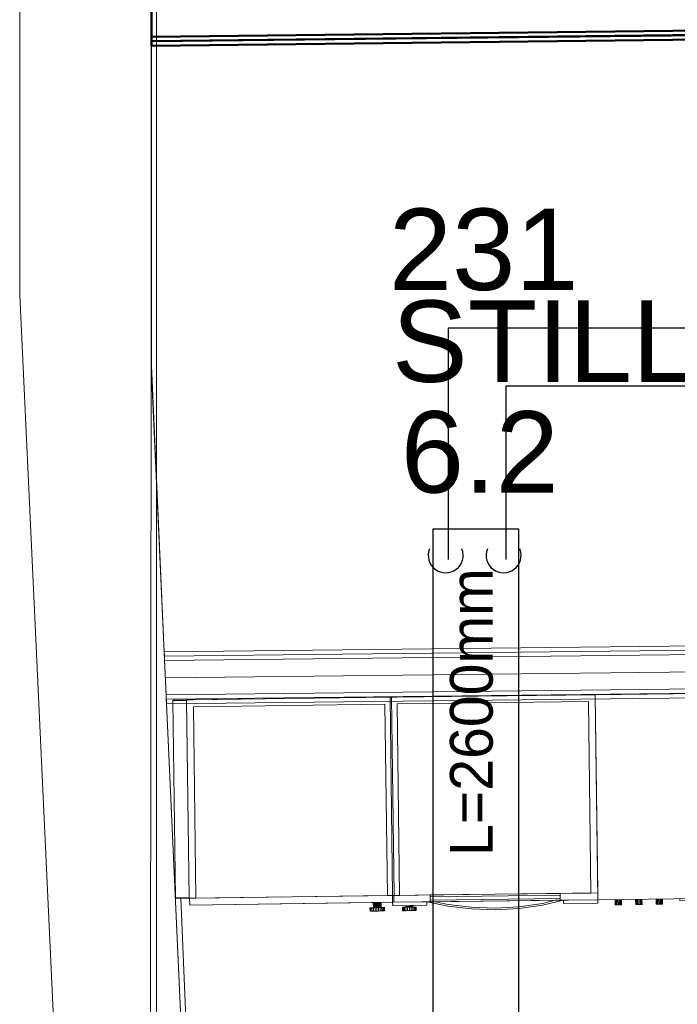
# Model space of a CAD drawing. Header units: millimetres. Extents: x 0 to 83478, y 0 to 53008.
# Tile 29 of 83: x 4640 to 6564, y 31203 to 34083. Entities that reach past the tile are written whole.
import ezdxf

# ---------------------------------------------------------------- set-up
doc = ezdxf.new("R2010")
doc.units = ezdxf.units.MM
doc.header["$LTSCALE"] = 50
doc.header["$MEASUREMENT"] = 0
doc.linetypes.add('V-KU', pattern=[2, 1, 1])
doc.layers.get('0').update_dxf_attribs({"linetype": 'CONTINUOUS'})
for name, color, linetype in [('20602A200D001$0$832 Rominfo', 7, 'CONTINUOUS'), ('V060-', 3, 'CONTINUOUS'), ('V101-', 1, 'CONTINUOUS'), ('V110', 1, 'CONTINUOUS'), ('V110-', 6, 'CONTINUOUS'), ('V111', 3, 'CONTINUOUS')]:
    doc.layers.add(name, color=color, linetype=linetype)
for name, color, linetype, lineweight in [('20602A200D001$0$A-AREA', 32, 'CONTINUOUS', 9), ('20602A200D001$0$A-GENM', 13, 'CONTINUOUS', 9), ('20602A200D001$0$A-WALL', 7, 'CONTINUOUS', 13), ('20602A200D001$0$I-FURN', 30, 'CONTINUOUS', 9)]:
    doc.layers.add(name, color=color, linetype=linetype, lineweight=lineweight)
doc.styles.add('20602A200D001$0$Arial', font='arial.ttf', dxfattribs={"height": 238.125})
doc.styles.add('FISO', font='fiso')

# ---------------------------------------------------------------- blocks, each defined once
blk = doc.blocks.new('20602A200D001$0$VT- 40033 - VT--289329-P02')
at = {"layer": '20602A200D001$0$A-WALL'}
for p, q in [((20203.9, 31004.4), (20203.9, 43589.7)), ((20203.9, 43589.7), (20203.9, 31004.4)), ((20203.9, 43589.7), (20203.9, 31004.4)), ((20603.9, 43589.7), (20603.9, 22426.1)), ((20203.9, 31004.4), (20603.9, 22426.1)), ((20203.9, 31004.4), (20603.9, 22426.1)), ((20603.9, 22426.1), (20203.9, 31004.4)), ((20603.9, 30474.3), (20603.9, 22426.1)), ((20603.9, 30474.3), (20603.9, 22426.1))]:
    blk.add_line(p, q, dxfattribs=at)
blk = doc.blocks.new('20602A200D001$0$VT- 40033 - VT- 40033-289333-P02')
blk.add_blockref('20602A200D001$0$VT- 40033 - VT--289329-P02', (0, 0))
blk = doc.blocks.new('20602A200D001$0$VT- 40260 - VT- 2-289345-P02')
at = {"layer": '20602A200D001$0$A-WALL'}
for p, q in [((20588.5, 30799), (20626.5, 29962.3)), ((20633.4, 29810.3), (20814.8, 25816.3))]:
    blk.add_line(p, q, dxfattribs=at)
blk = doc.blocks.new('20602A200D001$0$VT- 40260 - VT--289338-P02')
at = {"layer": '20602A200D001$0$A-WALL'}
for p, q in [((20578.4, 22426.1), (20588.5, 30799)), ((20588.5, 30799), (20578.4, 22426.1)), ((20588.5, 30799), (20578.4, 22426.1)), ((20588.5, 30799), (20626.5, 29962.3)), ((20588.5, 30799), (21142.1, 18610.2)), ((20588.5, 30799), (20626.5, 29962.3)), ((20633.4, 29810.3), (20814.8, 25816.3)), ((20633.4, 29810.3), (20814.8, 25816.3))]:
    blk.add_line(p, q, dxfattribs=at)
blk = doc.blocks.new('20602A200D001$0$VT- 40260 - VT- 40260-289342-P02')
for name in ['20602A200D001$0$VT- 40260 - VT--289338-P02', '20602A200D001$0$VT- 40260 - VT- 2-289345-P02']:
    blk.add_blockref(name, (0, 0))
blk = doc.blocks.new('20602A200D001$0$IV04_48dB - IV04_48dB 2-290816-P02')
at = {"layer": '20602A200D001$0$A-WALL'}
blk.add_line((20630, 29886.3), (24130.1, 29926), dxfattribs=at)
blk = doc.blocks.new('20602A200D001$0$IV04_48dB - IV04_48dB-290809-P02')
at = {"layer": '20602A200D001$0$A-WALL'}
for p, q in [((24116.3, 30001.9), (20626.5, 29962.3)), ((24129.4, 29989), (20627.1, 29949.3)), ((20627.1, 29949.3), (24116.4, 29988.9)), ((20627.1, 29949.3), (24116.4, 29988.9)), ((24116.4, 29988.9), (20627.1, 29949.3)), ((20627.1, 29949.3), (24116.4, 29988.9)), ((24116.4, 29988.9), (20627.1, 29949.3)), ((24116.4, 29988.9), (24116.3, 30001.9)), ((24129.6, 29976), (24129.4, 29989)), ((20627.1, 29949.3), (20626.5, 29962.3)), ((20626.5, 29962.3), (20627.1, 29949.3)), ((20626.5, 29962.3), (20627.1, 29949.3)), ((20627.7, 29936.3), (24129.6, 29976)), ((20627.7, 29936.3), (24129.6, 29976)), ((24129.6, 29976), (20627.7, 29936.3)), ((20627.7, 29936.3), (24129.6, 29976)), ((24129.6, 29976), (20627.7, 29936.3)), ((24129.6, 29976), (20627.7, 29936.3)), ((24130.7, 29876), (24129.6, 29976)), ((20627.7, 29936.3), (20627.1, 29949.3)), ((20627.1, 29949.3), (20627.7, 29936.3)), ((20627.1, 29949.3), (20627.7, 29936.3)), ((20632.2, 29836.3), (20627.7, 29936.3)), ((20627.7, 29936.3), (20632.2, 29836.3)), ((20627.7, 29936.3), (20632.2, 29836.3)), ((20632.2, 29836.3), (24130.7, 29876)), ((20632.2, 29836.3), (24130.7, 29876)), ((24130.7, 29876), (20632.2, 29836.3)), ((20632.2, 29836.3), (24130.7, 29876)), ((24130.7, 29876), (20632.2, 29836.3)), ((24130.7, 29876), (20632.2, 29836.3)), ((24130.9, 29863), (24130.7, 29876)), ((20632.8, 29823.3), (20632.2, 29836.3)), ((20632.2, 29836.3), (20632.8, 29823.3)), ((20632.2, 29836.3), (20632.8, 29823.3)), ((20632.8, 29823.3), (24130.9, 29863)), ((24117.9, 29862.9), (20632.8, 29823.3)), ((20632.8, 29823.3), (22487.3, 29844.4)), ((22487.3, 29844.4), (20632.8, 29823.3)), ((20632.8, 29823.3), (22487.3, 29844.4)), ((22487.3, 29844.4), (20632.8, 29823.3)), ((24118, 29849.9), (20633.4, 29810.3)), ((23178.9, 29852.2), (23687.3, 29858)), ((23687.3, 29858), (23178.9, 29852.2)), ((23178.9, 29852.2), (23687.3, 29858)), ((23687.3, 29858), (23178.9, 29852.2)), ((24118, 29849.9), (24117.9, 29862.9)), ((20633.4, 29810.3), (20632.8, 29823.3)), ((20632.8, 29823.3), (20633.4, 29810.3)), ((20632.8, 29823.3), (20633.4, 29810.3)), ((20651.7, 29810.6), (20633.4, 29810.3)), ((20651.7, 29810.6), (20633.4, 29810.3))]:
    blk.add_line(p, q, dxfattribs=at)
blk = doc.blocks.new('20602A200D001$0$IV04_48dB - IV04_48dB-290813-P02')
for name in ['20602A200D001$0$IV04_48dB - IV04_48dB-290809-P02', '20602A200D001$0$IV04_48dB - IV04_48dB 2-290816-P02']:
    blk.add_blockref(name, (0, 0))
blk = doc.blocks.new('20602A200D001$0$IV04_48dB 78320 - IV04_48dB 2-290834-P02')
at = {"layer": '20602A200D001$0$A-WALL'}
blk.add_line((24158.5, 31851.5), (24108.5, 31850.9), dxfattribs=at)
blk = doc.blocks.new('20602A200D001$0$IV04_48dB 78320 - IV04_48dB 78320-290831-P02')
at = {"layer": '20602A200D001$0$A-WALL', "lineweight": 50}
for p, q in [((24107.6, 31926.9), (20589.8, 31887)), ((20589.8, 31874), (24107.8, 31913.9)), ((24107.8, 31913.9), (20589.8, 31874)), ((24107.8, 31913.9), (24107.6, 31926.9)), ((24107.9, 31900.9), (24107.8, 31913.9)), ((24220.6, 31928.2), (24207.6, 31928)), ((24207.6, 31928), (24207.8, 31915)), ((24207.8, 31915), (24220.8, 31915.2)), ((24220.8, 31915.2), (24220.6, 31928.2)), ((20589.8, 31861), (24107.9, 31900.9)), ((24107.9, 31900.9), (20589.8, 31861)), ((20589.8, 31887), (20589.8, 31874)), ((24109, 31800.9), (24107.9, 31900.9)), ((20589.8, 31861), (20589.7, 31761)), ((20589.8, 31874), (20589.8, 31861)), ((20589.7, 31761), (24109, 31800.9)), ((24109, 31800.9), (20589.7, 31761)), ((24109.2, 31787.9), (24109, 31800.9)), ((20589.6, 31748), (24109.2, 31787.9)), ((24096.2, 31787.8), (20589.6, 31748)), ((20589.6, 31735), (24096.3, 31774.8)), ((24096.3, 31774.8), (24096.2, 31787.8)), ((20589.7, 31761), (20589.6, 31748)), ((20589.6, 31748), (20589.6, 31735))]:
    blk.add_line(p, q, dxfattribs=at)
blk.add_blockref('20602A200D001$0$IV04_48dB 78320 - IV04_48dB 2-290834-P02', (0, 0))
blk = doc.blocks.new('20602A200D001$0$Gard_ skap- - Gard_ skap--291254-P02')
at = {"layer": '20602A200D001$0$A-GENM'}
for p, q in [((20691.5, 29821.4), (20651.5, 29820.8)), ((20651.5, 29820.8), (20691.5, 29821.4)), ((20651.5, 29820.8), (20651.6, 29819.3)), ((20651.6, 29819.3), (20651.5, 29820.8)), ((20651.6, 29819.3), (20691.6, 29819.9)), ((20691.6, 29819.9), (20651.6, 29819.3)), ((20691.6, 29819.9), (20651.6, 29819.3)), ((20659.5, 29242.4), (20651.6, 29819.3)), ((20651.6, 29819.3), (20659.5, 29242.4)), ((20651.6, 29819.3), (20659.5, 29242.4)), ((20691.5, 29821.4), (21291.5, 29829.6)), ((21291.5, 29829.6), (20691.5, 29821.4)), ((21291.5, 29829.6), (20691.5, 29821.4)), ((20711.5, 29821.6), (20691.5, 29821.4)), ((20691.5, 29821.4), (20711.5, 29821.6)), ((20691.5, 29821.4), (20691.6, 29819.9)), ((20691.6, 29819.9), (20691.5, 29821.4)), ((20691.6, 29819.9), (20691.5, 29821.4)), ((20691.5, 29821.4), (20691.6, 29819.9)), ((20691.5, 29821.4), (20699.5, 29241.4)), ((20691.6, 29819.9), (20699.5, 29242.9)), ((20699.5, 29242.9), (20691.6, 29819.9)), ((20699.5, 29242.9), (20691.6, 29819.9)), ((21271.5, 29829.3), (20711.5, 29821.6)), ((20711.5, 29821.6), (21271.5, 29829.3)), ((21271.8, 29809.3), (20711.8, 29801.6)), ((20711.8, 29801.6), (21271.8, 29809.3)), ((20711.8, 29801.6), (21271.8, 29809.3)), ((21291.5, 29829.6), (21271.5, 29829.3)), ((21271.5, 29829.3), (21291.5, 29829.6)), ((21271.8, 29809.3), (21279.4, 29249.3)), ((21279.4, 29249.3), (21271.8, 29809.3)), ((21271.8, 29809.3), (21279.4, 29249.3)), ((21299.4, 29249.6), (21291.5, 29829.6)), ((21291.5, 29829.6), (21299.4, 29249.6)), ((21291.5, 29829.6), (21299.4, 29249.6)), ((21299.4, 29249.6), (21291.5, 29829.6)), ((21299.4, 29249.6), (21291.5, 29829.6)), ((20711.8, 29801.6), (20719.5, 29241.7)), ((20719.5, 29241.7), (20711.8, 29801.6)), ((20719.5, 29241.7), (20711.8, 29801.6)), ((20699.5, 29242.9), (20659.5, 29242.4)), ((20659.5, 29242.4), (20699.5, 29242.9)), ((20659.5, 29242.4), (20699.5, 29242.9)), ((20659.5, 29242.4), (20659.5, 29240.9)), ((20659.5, 29240.9), (20659.5, 29242.4)), ((20699.5, 29241.4), (20659.5, 29240.9)), ((20659.5, 29240.9), (20699.5, 29241.4)), ((20699.5, 29242.9), (20699.5, 29241.4)), ((20699.5, 29241.4), (20699.5, 29242.9)), ((20699.5, 29241.4), (20699.5, 29242.9)), ((20699.5, 29242.9), (20699.5, 29241.4)), ((20699.5, 29241.4), (20719.5, 29241.7)), ((20701, 29241.4), (20699.5, 29241.4)), ((20699.5, 29241.4), (20701, 29241.4)), ((20699.5, 29241.4), (20701, 29241.4)), ((20701, 29241.4), (20699.5, 29241.4)), ((21297.9, 29249.6), (20701, 29241.4)), ((20701, 29241.4), (20719.5, 29241.7)), ((20719.5, 29241.7), (20701, 29241.4)), ((20701.2, 29221.4), (20701, 29241.4)), ((20701, 29241.4), (20701.2, 29221.4)), ((20701, 29241.4), (20701.2, 29221.4)), ((21279.4, 29249.3), (20719.5, 29241.7)), ((20719.5, 29241.7), (21279.4, 29249.3)), ((21279.4, 29249.3), (21299.4, 29249.6)), ((21279.4, 29249.3), (21297.9, 29249.6)), ((21297.9, 29249.6), (21279.4, 29249.3)), ((21297.9, 29249.6), (21299.4, 29249.6)), ((21299.4, 29249.6), (21297.9, 29249.6)), ((21299.4, 29249.6), (21297.9, 29249.6)), ((21297.9, 29249.6), (21299.4, 29249.6)), ((21298.2, 29229.6), (21297.9, 29249.6)), ((20701.2, 29221.4), (21298.2, 29229.6)), ((21238.5, 29228.8), (20701.2, 29221.4)), ((20701.2, 29221.4), (21238.5, 29228.8)), ((21228.4, 29213.6), (21229.1, 29213.7)), ((21229.1, 29213.7), (21228.4, 29213.6)), ((21228.5, 29203.6), (21228.4, 29213.6)), ((21228.4, 29213.6), (21228.5, 29203.6)), ((21228.5, 29203.6), (21229.2, 29203.7)), ((21229.2, 29203.7), (21228.5, 29203.6)), ((21229.1, 29213.7), (21231.1, 29213.7)), ((21229.2, 29203.7), (21229.1, 29213.7)), ((21231.1, 29213.7), (21229.1, 29213.7)), ((21229.1, 29213.7), (21229.2, 29203.7)), ((21229.2, 29203.7), (21231.2, 29203.7)), ((21231.2, 29203.7), (21229.2, 29203.7)), ((21231.1, 29213.7), (21234.3, 29213.7)), ((21231.2, 29203.7), (21231.1, 29213.7)), ((21234.3, 29213.7), (21231.1, 29213.7)), ((21231.1, 29213.7), (21231.2, 29203.7)), ((21231.2, 29203.7), (21234.4, 29203.7)), ((21234.4, 29203.7), (21231.2, 29203.7)), ((21234.3, 29213.7), (21238.4, 29213.8)), ((21238.4, 29213.8), (21234.3, 29213.7)), ((21234.4, 29203.7), (21234.3, 29213.7)), ((21234.3, 29213.7), (21234.4, 29203.7)), ((21234.4, 29203.7), (21238.5, 29203.8)), ((21238.5, 29203.8), (21234.4, 29203.7)), ((21238.5, 29228.8), (21238.2, 29228.8)), ((21238.2, 29228.8), (21238.5, 29228.8)), ((21238.2, 29228.8), (21238.5, 29228.8)), ((21238.4, 29213.8), (21238.2, 29228.8)), ((21238.5, 29228.8), (21238.2, 29228.8)), ((21238.2, 29228.8), (21238.4, 29213.8)), ((21238.4, 29213.8), (21243.2, 29213.8)), ((21238.5, 29203.8), (21238.4, 29213.8)), ((21243.2, 29213.8), (21238.4, 29213.8)), ((21238.4, 29213.8), (21238.5, 29203.8)), ((21238.5, 29228.8), (21239.5, 29228.8)), ((21238.7, 29213.8), (21238.5, 29228.8)), ((21239.5, 29228.8), (21238.5, 29228.8)), ((21238.5, 29228.8), (21238.7, 29213.8)), ((21238.5, 29203.8), (21243.4, 29203.9)), ((21243.4, 29203.9), (21238.5, 29203.8)), ((21239.5, 29228.8), (21241.1, 29228.8)), ((21239.7, 29213.8), (21239.5, 29228.8)), ((21241.1, 29228.8), (21239.5, 29228.8)), ((21239.5, 29228.8), (21239.7, 29213.8)), ((21241.1, 29228.8), (21243.2, 29228.9)), ((21243.2, 29228.9), (21241.1, 29228.8)), ((21241.3, 29213.8), (21241.1, 29228.8)), ((21241.1, 29228.8), (21241.3, 29213.8)), ((21243.2, 29228.9), (21245.6, 29228.9)), ((21243.4, 29213.9), (21243.2, 29228.9)), ((21245.6, 29228.9), (21243.2, 29228.9)), ((21243.2, 29228.9), (21243.4, 29213.9)), ((21243.2, 29213.8), (21248.4, 29213.9)), ((21248.4, 29213.9), (21243.2, 29213.8)), ((21243.4, 29203.9), (21243.2, 29213.8)), ((21243.2, 29213.8), (21243.4, 29203.9)), ((21243.4, 29203.9), (21248.5, 29203.9)), ((21248.5, 29203.9), (21243.4, 29203.9)), ((21245.6, 29228.9), (21248.2, 29228.9)), ((21245.8, 29213.9), (21245.6, 29228.9)), ((21248.2, 29228.9), (21245.6, 29228.9)), ((21245.6, 29228.9), (21245.8, 29213.9)), ((21248.2, 29228.9), (21250.8, 29229)), ((21250.8, 29229), (21248.2, 29228.9)), ((21248.4, 29213.9), (21248.2, 29228.9)), ((21248.2, 29228.9), (21248.4, 29213.9)), ((21248.4, 29213.9), (21253.6, 29214)), ((21253.6, 29214), (21248.4, 29213.9)), ((21248.5, 29203.9), (21248.4, 29213.9)), ((21248.4, 29213.9), (21248.5, 29203.9)), ((21248.5, 29203.9), (21253.7, 29204)), ((21253.7, 29204), (21248.5, 29203.9)), ((21250.8, 29229), (21253.2, 29229)), ((21251, 29214), (21250.8, 29229)), ((21253.2, 29229), (21250.8, 29229)), ((21250.8, 29229), (21251, 29214)), ((21253.2, 29229), (21255.3, 29229)), ((21253.4, 29214), (21253.2, 29229)), ((21255.3, 29229), (21253.2, 29229)), ((21253.2, 29229), (21253.4, 29214)), ((21253.6, 29214), (21258.4, 29214.1)), ((21258.4, 29214.1), (21253.6, 29214)), ((21253.7, 29204), (21253.6, 29214)), ((21253.6, 29214), (21253.7, 29204)), ((21253.7, 29204), (21258.5, 29204.1)), ((21258.5, 29204.1), (21253.7, 29204)), ((21255.3, 29229), (21256.9, 29229)), ((21255.5, 29214), (21255.3, 29229)), ((21256.9, 29229), (21255.3, 29229)), ((21255.3, 29229), (21255.5, 29214)), ((21256.9, 29229), (21257.9, 29229.1)), ((21257.9, 29229.1), (21256.9, 29229)), ((21257.1, 29214), (21256.9, 29229)), ((21256.9, 29229), (21257.1, 29214)), ((21294.7, 29229.6), (21257.9, 29229.1)), ((21257.9, 29229.1), (21294.7, 29229.6)), ((21257.9, 29229.1), (21258.2, 29229.1)), ((21258.2, 29229.1), (21257.9, 29229.1)), ((21258.1, 29214.1), (21257.9, 29229.1)), ((21258.2, 29229.1), (21257.9, 29229.1)), ((21257.9, 29229.1), (21258.1, 29214.1)), ((21257.9, 29229.1), (21258.2, 29229.1)), ((21258.2, 29214.1), (21258, 29229.1)), ((21258, 29229.1), (21258.2, 29214.1)), ((21258.4, 29214.1), (21258.2, 29229.1)), ((21258.2, 29229.1), (21258.4, 29214.1)), ((21258.4, 29214.1), (21262.5, 29214.1)), ((21258.5, 29204.1), (21258.4, 29214.1)), ((21262.5, 29214.1), (21258.4, 29214.1)), ((21258.4, 29214.1), (21258.5, 29204.1)), ((21258.5, 29204.1), (21262.7, 29204.1)), ((21262.7, 29204.1), (21258.5, 29204.1)), ((21259.8, 29214.1), (21259.6, 29229.1)), ((21259.6, 29229.1), (21259.8, 29214.1)), ((21260.8, 29214.1), (21260.6, 29229.1)), ((21260.6, 29229.1), (21260.8, 29214.1)), ((21261.2, 29214.1), (21261, 29229.1)), ((21261, 29229.1), (21261.2, 29214.1)), ((21262.5, 29214.1), (21265.7, 29214.2)), ((21265.7, 29214.2), (21262.5, 29214.1)), ((21262.7, 29204.1), (21262.5, 29214.1)), ((21262.5, 29214.1), (21262.7, 29204.1)), ((21262.7, 29204.1), (21265.9, 29204.2)), ((21265.9, 29204.2), (21262.7, 29204.1)), ((21265.7, 29214.2), (21267.7, 29214.2)), ((21265.9, 29204.2), (21265.7, 29214.2)), ((21267.7, 29214.2), (21265.7, 29214.2)), ((21265.7, 29214.2), (21265.9, 29204.2)), ((21265.9, 29204.2), (21267.9, 29204.2)), ((21267.9, 29204.2), (21265.9, 29204.2)), ((21267.7, 29214.2), (21268.4, 29214.2)), ((21267.9, 29204.2), (21267.7, 29214.2)), ((21268.4, 29214.2), (21267.7, 29214.2)), ((21267.7, 29214.2), (21267.9, 29204.2)), ((21267.9, 29204.2), (21268.5, 29204.2)), ((21268.5, 29204.2), (21267.9, 29204.2)), ((21268.5, 29204.2), (21268.4, 29214.2)), ((21268.4, 29214.2), (21268.5, 29204.2)), ((21268.5, 29214.2), (21270.5, 29214.2)), ((21268.6, 29204.2), (21268.5, 29214.2)), ((21270.5, 29214.2), (21268.5, 29214.2)), ((21268.5, 29214.2), (21268.6, 29204.2)), ((21268.6, 29204.2), (21270.6, 29204.2)), ((21270.6, 29204.2), (21268.6, 29204.2)), ((21270.5, 29214.2), (21271.2, 29214.2)), ((21270.6, 29204.2), (21270.5, 29214.2)), ((21271.2, 29214.2), (21270.5, 29214.2)), ((21270.5, 29214.2), (21270.6, 29204.2)), ((21270.6, 29204.2), (21271.3, 29204.2)), ((21271.3, 29204.2), (21270.6, 29204.2)), ((21271.3, 29204.2), (21271.2, 29214.2)), ((21271.2, 29214.2), (21271.3, 29204.2))]:
    blk.add_line(p, q, dxfattribs=at)
blk = doc.blocks.new('20602A200D001$0$Gard_ skap- - Gard_ skap--291258-P02')
blk.add_blockref('20602A200D001$0$Gard_ skap- - Gard_ skap--291254-P02', (0, 0))
blk = doc.blocks.new('20602A200D001$0$Gard_ skap- 108758 - Gard_ skap--291294-P02')
at = {"layer": '20602A200D001$0$A-GENM'}
for p, q in [((22487.3, 29844), (21887.4, 29836.7)), ((21887.4, 29836.7), (22487.3, 29844)), ((21887.4, 29836.7), (21894.7, 29236.8)), ((21894.7, 29236.8), (21887.4, 29836.7)), ((22487.3, 29844), (22494.6, 29244.1)), ((22494.6, 29244.1), (22487.3, 29844)), ((22494.6, 29244.1), (21894.7, 29236.8)), ((21894.7, 29236.8), (22494.6, 29244.1)), ((21945.5, 29222.4), (21945.4, 29237.4)), ((21945.4, 29237.4), (21945.5, 29222.4)), ((21946.2, 29222.4), (21946.1, 29237.4)), ((21946.1, 29237.4), (21946.2, 29222.4)), ((21948.3, 29222.4), (21948.1, 29237.4)), ((21948.1, 29237.4), (21948.3, 29222.4)), ((21951.3, 29222.5), (21951.1, 29237.5)), ((21951.1, 29237.5), (21951.3, 29222.5)), ((21954.8, 29222.5), (21954.6, 29237.5)), ((21954.6, 29237.5), (21954.8, 29222.5)), ((21958.4, 29222.6), (21958.2, 29237.6)), ((21958.2, 29237.6), (21958.4, 29222.6)), ((21961.4, 29222.6), (21961.2, 29237.6)), ((21961.2, 29237.6), (21961.4, 29222.6)), ((21963.4, 29222.6), (21963.2, 29237.6)), ((21963.2, 29237.6), (21963.4, 29222.6)), ((21964.1, 29222.6), (21963.9, 29237.6)), ((21963.9, 29237.6), (21964.1, 29222.6)), ((22005.5, 29223.1), (22005.4, 29238.1)), ((22005.4, 29238.1), (22005.5, 29223.1)), ((22006.2, 29223.1), (22006.1, 29238.1)), ((22006.1, 29238.1), (22006.2, 29223.1)), ((22008.3, 29223.2), (22008.1, 29238.2)), ((22008.1, 29238.2), (22008.3, 29223.2)), ((22011.3, 29223.2), (22011.1, 29238.2)), ((22011.1, 29238.2), (22011.3, 29223.2)), ((22014.8, 29223.2), (22014.6, 29238.2)), ((22014.6, 29238.2), (22014.8, 29223.2)), ((22018.4, 29223.3), (22018.2, 29238.3)), ((22018.2, 29238.3), (22018.4, 29223.3)), ((22021.4, 29223.3), (22021.2, 29238.3)), ((22021.2, 29238.3), (22021.4, 29223.3)), ((22023.4, 29223.3), (22023.2, 29238.3)), ((22023.2, 29238.3), (22023.4, 29223.3)), ((22024.1, 29223.4), (22023.9, 29238.4)), ((22023.9, 29238.4), (22024.1, 29223.4)), ((22065.5, 29223.9), (22065.4, 29238.9)), ((22065.4, 29238.9), (22065.5, 29223.9)), ((22066.2, 29223.9), (22066.1, 29238.9)), ((22066.1, 29238.9), (22066.2, 29223.9)), ((22068.3, 29223.9), (22068.1, 29238.9)), ((22068.1, 29238.9), (22068.3, 29223.9)), ((22071.3, 29223.9), (22071.1, 29238.9)), ((22071.1, 29238.9), (22071.3, 29223.9)), ((22074.8, 29224), (22074.6, 29239)), ((22074.6, 29239), (22074.8, 29224)), ((22078.4, 29224), (22078.2, 29239)), ((22078.2, 29239), (22078.4, 29224)), ((22081.4, 29224), (22081.2, 29239)), ((22081.2, 29239), (22081.4, 29224)), ((22083.4, 29224.1), (22083.2, 29239.1)), ((22083.2, 29239.1), (22083.4, 29224.1)), ((22084.1, 29224.1), (22083.9, 29239.1)), ((22083.9, 29239.1), (22084.1, 29224.1)), ((22134.7, 29234.7), (22134.6, 29239.7)), ((22134.6, 29239.7), (22134.7, 29234.7)), ((22254.7, 29236.1), (22134.7, 29234.7)), ((22134.7, 29234.7), (22254.7, 29236.1)), ((22254.6, 29241.1), (22254.7, 29236.1)), ((22254.7, 29236.1), (22254.6, 29241.1)), ((22356.3, 29222.4), (22356, 29242.4)), ((22356, 29242.4), (22356.3, 29222.4)), ((22357.7, 29222.4), (22357.5, 29242.4)), ((22357.5, 29242.4), (22357.7, 29222.4)), ((22361.7, 29222.4), (22361.5, 29242.4)), ((22361.5, 29242.4), (22361.7, 29222.4)), ((22367.8, 29222.5), (22367.5, 29242.5)), ((22367.5, 29242.5), (22367.8, 29222.5)), ((22374.9, 29222.6), (22374.6, 29242.6)), ((22374.6, 29242.6), (22374.9, 29222.6)), ((22382, 29222.7), (22381.7, 29242.7)), ((22381.7, 29242.7), (22382, 29222.7)), ((22388, 29222.8), (22387.7, 29242.8)), ((22387.7, 29242.8), (22388, 29222.8)), ((22392, 29222.8), (22391.8, 29242.8)), ((22391.8, 29242.8), (22392, 29222.8)), ((22393.4, 29222.8), (22393.2, 29242.8)), ((22393.2, 29242.8), (22393.4, 29222.8)), ((21945.5, 29222.4), (21946.2, 29222.4)), ((21946.2, 29222.4), (21945.5, 29222.4)), ((21946.2, 29222.4), (21948.3, 29222.4)), ((21948.3, 29222.4), (21946.2, 29222.4)), ((21948.3, 29222.4), (21951.3, 29222.5)), ((21951.3, 29222.5), (21948.3, 29222.4)), ((21951.3, 29222.5), (21954.8, 29222.5)), ((21954.8, 29222.5), (21951.3, 29222.5)), ((21954.8, 29222.5), (21958.4, 29222.6)), ((21958.4, 29222.6), (21954.8, 29222.5)), ((21958.4, 29222.6), (21961.4, 29222.6)), ((21961.4, 29222.6), (21958.4, 29222.6)), ((21961.4, 29222.6), (21963.4, 29222.6)), ((21963.4, 29222.6), (21961.4, 29222.6)), ((21963.4, 29222.6), (21964.1, 29222.6)), ((21964.1, 29222.6), (21963.4, 29222.6)), ((22005.5, 29223.1), (22006.2, 29223.1)), ((22006.2, 29223.1), (22005.5, 29223.1)), ((22006.2, 29223.1), (22008.3, 29223.2)), ((22008.3, 29223.2), (22006.2, 29223.1)), ((22008.3, 29223.2), (22011.3, 29223.2)), ((22011.3, 29223.2), (22008.3, 29223.2)), ((22011.3, 29223.2), (22014.8, 29223.2)), ((22014.8, 29223.2), (22011.3, 29223.2)), ((22014.8, 29223.2), (22018.4, 29223.3)), ((22018.4, 29223.3), (22014.8, 29223.2)), ((22018.4, 29223.3), (22021.4, 29223.3)), ((22021.4, 29223.3), (22018.4, 29223.3)), ((22021.4, 29223.3), (22023.4, 29223.3)), ((22023.4, 29223.3), (22021.4, 29223.3)), ((22023.4, 29223.3), (22024.1, 29223.4)), ((22024.1, 29223.4), (22023.4, 29223.3)), ((22065.5, 29223.9), (22066.2, 29223.9)), ((22066.2, 29223.9), (22065.5, 29223.9)), ((22066.2, 29223.9), (22068.3, 29223.9)), ((22068.3, 29223.9), (22066.2, 29223.9)), ((22068.3, 29223.9), (22071.3, 29223.9)), ((22071.3, 29223.9), (22068.3, 29223.9)), ((22071.3, 29223.9), (22074.8, 29224)), ((22074.8, 29224), (22071.3, 29223.9)), ((22074.8, 29224), (22078.4, 29224)), ((22078.4, 29224), (22074.8, 29224)), ((22078.4, 29224), (22081.4, 29224)), ((22081.4, 29224), (22078.4, 29224)), ((22081.4, 29224), (22083.4, 29224.1)), ((22083.4, 29224.1), (22081.4, 29224)), ((22083.4, 29224.1), (22084.1, 29224.1)), ((22084.1, 29224.1), (22083.4, 29224.1)), ((22356.3, 29222.4), (22357.7, 29222.4)), ((22357.7, 29222.4), (22356.3, 29222.4)), ((22357.7, 29222.4), (22361.7, 29222.4)), ((22361.7, 29222.4), (22357.7, 29222.4)), ((22361.7, 29222.4), (22367.8, 29222.5)), ((22367.8, 29222.5), (22361.7, 29222.4)), ((22367.8, 29222.5), (22374.9, 29222.6)), ((22374.9, 29222.6), (22367.8, 29222.5)), ((22374.9, 29222.6), (22382, 29222.7)), ((22382, 29222.7), (22374.9, 29222.6)), ((22382, 29222.7), (22388, 29222.8)), ((22388, 29222.8), (22382, 29222.7)), ((22388, 29222.8), (22392, 29222.8)), ((22392, 29222.8), (22388, 29222.8)), ((22392, 29222.8), (22393.4, 29222.8)), ((22393.4, 29222.8), (22392, 29222.8))]:
    blk.add_line(p, q, dxfattribs=at)
blk = doc.blocks.new('20602A200D001$0$Gard_ skap- 108758 - Gard_ skap- 108758-291298-P02')
blk.add_blockref('20602A200D001$0$Gard_ skap- 108758 - Gard_ skap--291294-P02', (0, 0))
blk = doc.blocks.new('20602A200D001$0$Gard_ skap- 311792 - Gard_ skap--302547-P02')
at = {"layer": '20602A200D001$0$I-FURN'}
for p, q in [((21287.4, 29829.5), (21887.4, 29836.7)), ((21887.4, 29836.7), (21287.4, 29829.5)), ((21887.4, 29836.7), (21287.4, 29829.5)), ((21867.4, 29836.5), (21307.4, 29829.7)), ((21307.4, 29829.7), (21867.4, 29836.5)), ((21887.4, 29836.7), (21867.4, 29836.5)), ((21867.4, 29836.5), (21887.4, 29836.7)), ((21894.4, 29256.8), (21887.4, 29836.7)), ((21307.4, 29829.7), (21287.4, 29829.5)), ((21287.4, 29829.5), (21307.4, 29829.7)), ((21287.4, 29829.5), (21294.5, 29249.6)), ((21294.5, 29249.6), (21287.4, 29829.5)), ((21294.5, 29249.6), (21287.4, 29829.5)), ((21287.4, 29829.5), (21294.5, 29249.5)), ((21287.4, 29829.5), (21294.5, 29249.6)), ((21867.6, 29816.5), (21307.7, 29809.7)), ((21307.7, 29809.7), (21867.6, 29816.5)), ((21307.7, 29809.7), (21867.6, 29816.5)), ((21307.7, 29809.7), (21314.5, 29249.8)), ((21314.5, 29249.8), (21307.7, 29809.7)), ((21314.5, 29249.8), (21307.7, 29809.7)), ((21867.6, 29816.5), (21874.4, 29256.5)), ((21874.4, 29256.5), (21867.6, 29816.5)), ((21867.6, 29816.5), (21874.4, 29256.5)), ((21894.4, 29256.8), (21294.5, 29249.5)), ((21294.5, 29249.5), (21314.5, 29249.8)), ((21294.5, 29249.5), (21314.5, 29249.8)), ((21314.5, 29249.8), (21294.5, 29249.5)), ((21294.7, 29229.5), (21294.5, 29249.5)), ((21294.5, 29249.5), (21294.7, 29229.5)), ((21294.5, 29249.5), (21294.7, 29229.5)), ((21294.7, 29229.5), (21894.7, 29236.8)), ((21394.7, 29230.7), (21294.7, 29229.5)), ((21294.7, 29229.5), (21394.7, 29230.7)), ((21404.4, 29250.9), (21314.5, 29249.8)), ((21314.5, 29249.8), (21404.4, 29250.9)), ((21396, 29230.8), (21394.7, 29230.7)), ((21394.7, 29230.7), (21396, 29230.8)), ((21394.7, 29230.7), (21394.8, 29220.7)), ((21394.8, 29220.7), (21394.7, 29230.7)), ((21419.1, 29231), (21396, 29230.8)), ((21396, 29230.8), (21419.1, 29231)), ((21396, 29230.8), (21455.9, 29218.2)), ((21455.9, 29218.2), (21396, 29230.8)), ((21784.4, 29255.5), (21404.4, 29250.9)), ((21404.4, 29250.9), (21784.4, 29255.5)), ((21404.4, 29250.9), (21404.7, 29230.9)), ((21404.7, 29230.9), (21404.4, 29250.9)), ((21404.5, 29245.9), (21784.5, 29250.5)), ((21784.5, 29250.5), (21404.5, 29245.9)), ((21404.6, 29235.9), (21404.5, 29245.9)), ((21404.5, 29245.9), (21404.6, 29235.9)), ((21784.6, 29240.5), (21404.6, 29235.9)), ((21404.6, 29235.9), (21784.6, 29240.5)), ((21419.1, 29231), (21770.3, 29235.3)), ((21770.3, 29235.3), (21419.1, 29231)), ((21456.7, 29223.2), (21419.1, 29231)), ((21419.1, 29231), (21456.7, 29223.2)), ((21770.3, 29235.3), (21732.8, 29226.5)), ((21732.8, 29226.5), (21770.3, 29235.3)), ((21793.3, 29235.6), (21733.7, 29221.6)), ((21733.7, 29221.6), (21793.3, 29235.6)), ((21770.3, 29235.3), (21793.3, 29235.6)), ((21793.3, 29235.6), (21770.3, 29235.3)), ((21874.4, 29256.5), (21784.4, 29255.5)), ((21784.4, 29255.5), (21874.4, 29256.5)), ((21784.4, 29255.5), (21784.7, 29235.5)), ((21784.7, 29235.5), (21784.4, 29255.5)), ((21784.5, 29250.5), (21784.6, 29240.5)), ((21784.6, 29240.5), (21784.5, 29250.5)), ((21794.7, 29235.6), (21793.3, 29235.6)), ((21793.3, 29235.6), (21794.7, 29235.6)), ((21894.7, 29236.8), (21794.7, 29235.6)), ((21794.7, 29235.6), (21894.7, 29236.8)), ((21794.7, 29235.6), (21794.8, 29225.6)), ((21794.8, 29225.6), (21794.7, 29235.6)), ((21874.4, 29256.5), (21894.4, 29256.8)), ((21874.4, 29256.5), (21894.4, 29256.8)), ((21894.4, 29256.8), (21874.4, 29256.5)), ((21894.7, 29236.8), (21894.4, 29256.8)), ((21894.7, 29236.8), (21894.8, 29226.8)), ((21894.8, 29226.8), (21894.7, 29236.8)), ((21294.7, 29229.5), (21294.8, 29219.5)), ((21294.8, 29219.5), (21294.7, 29229.5)), ((21394.8, 29220.7), (21294.8, 29219.5)), ((21294.8, 29219.5), (21394.8, 29220.7)), ((21323.6, 29214.9), (21324.3, 29214.9)), ((21323.7, 29204.9), (21323.6, 29214.9)), ((21323.6, 29214.9), (21323.7, 29204.9)), ((21324.3, 29214.9), (21323.6, 29214.9)), ((21323.7, 29204.9), (21324.4, 29204.9)), ((21324.4, 29204.9), (21323.7, 29204.9)), ((21324.3, 29214.9), (21326.3, 29214.9)), ((21324.4, 29204.9), (21324.3, 29214.9)), ((21324.3, 29214.9), (21324.4, 29204.9)), ((21326.3, 29214.9), (21324.3, 29214.9)), ((21324.4, 29204.9), (21326.4, 29204.9)), ((21326.4, 29204.9), (21324.4, 29204.9)), ((21326.3, 29214.9), (21329.5, 29214.9)), ((21326.4, 29204.9), (21326.3, 29214.9)), ((21326.3, 29214.9), (21326.4, 29204.9)), ((21329.5, 29214.9), (21326.3, 29214.9)), ((21326.4, 29204.9), (21329.6, 29204.9)), ((21329.6, 29204.9), (21326.4, 29204.9)), ((21329.5, 29214.9), (21333.6, 29215)), ((21333.6, 29215), (21329.5, 29214.9)), ((21329.6, 29204.9), (21329.5, 29214.9)), ((21329.5, 29214.9), (21329.6, 29204.9)), ((21329.6, 29204.9), (21333.7, 29205)), ((21333.7, 29205), (21329.6, 29204.9)), ((21333.6, 29215), (21333.5, 29220)), ((21333.5, 29220), (21333.6, 29215)), ((21333.6, 29215), (21338.4, 29215.1)), ((21338.4, 29215.1), (21333.6, 29215)), ((21333.7, 29205), (21333.6, 29215)), ((21333.6, 29215), (21333.7, 29205)), ((21333.7, 29205), (21338.5, 29205.1)), ((21338.5, 29205.1), (21333.7, 29205)), ((21333.9, 29215), (21333.9, 29220)), ((21333.9, 29220), (21333.9, 29215)), ((21334.9, 29215), (21334.9, 29220)), ((21334.9, 29220), (21334.9, 29215)), ((21336.5, 29215), (21336.5, 29220)), ((21336.5, 29220), (21336.5, 29215)), ((21338.4, 29215.1), (21343.6, 29215.1)), ((21338.5, 29205.1), (21338.4, 29215.1)), ((21338.4, 29215.1), (21338.5, 29205.1)), ((21343.6, 29215.1), (21338.4, 29215.1)), ((21338.6, 29215.1), (21338.5, 29220.1)), ((21338.5, 29220.1), (21338.6, 29215.1)), ((21338.5, 29205.1), (21343.7, 29205.1)), ((21343.7, 29205.1), (21338.5, 29205.1)), ((21341, 29215.1), (21341, 29220.1)), ((21341, 29220.1), (21341, 29215.1)), ((21343.6, 29215.1), (21343.5, 29220.1)), ((21343.5, 29220.1), (21343.6, 29215.1)), ((21343.6, 29215.1), (21348.8, 29215.2)), ((21348.8, 29215.2), (21343.6, 29215.1)), ((21343.7, 29205.1), (21343.6, 29215.1)), ((21343.6, 29215.1), (21343.7, 29205.1)), ((21343.7, 29205.1), (21348.9, 29205.2)), ((21348.9, 29205.2), (21343.7, 29205.1)), ((21346.2, 29215.1), (21346.1, 29220.1)), ((21346.1, 29220.1), (21346.2, 29215.1)), ((21348.6, 29215.2), (21348.5, 29220.2)), ((21348.5, 29220.2), (21348.6, 29215.2)), ((21348.8, 29215.2), (21353.6, 29215.2)), ((21348.9, 29205.2), (21348.8, 29215.2)), ((21348.8, 29215.2), (21348.9, 29205.2)), ((21353.6, 29215.2), (21348.8, 29215.2)), ((21348.9, 29205.2), (21353.7, 29205.2)), ((21353.7, 29205.2), (21348.9, 29205.2)), ((21350.7, 29215.2), (21350.6, 29220.2)), ((21350.6, 29220.2), (21350.7, 29215.2)), ((21352.3, 29215.2), (21352.2, 29220.2)), ((21352.2, 29220.2), (21352.3, 29215.2)), ((21353.3, 29215.2), (21353.2, 29220.2)), ((21353.2, 29220.2), (21353.3, 29215.2)), ((21353.6, 29215.2), (21353.5, 29220.2)), ((21353.5, 29220.2), (21353.6, 29215.2)), ((21353.6, 29215.2), (21357.7, 29215.3)), ((21357.7, 29215.3), (21353.6, 29215.2)), ((21353.7, 29205.2), (21353.6, 29215.2)), ((21353.6, 29215.2), (21353.7, 29205.2)), ((21353.7, 29205.2), (21357.9, 29205.3)), ((21357.9, 29205.3), (21353.7, 29205.2)), ((21357.7, 29215.3), (21360.9, 29215.3)), ((21357.9, 29205.3), (21357.7, 29215.3)), ((21357.7, 29215.3), (21357.9, 29205.3)), ((21360.9, 29215.3), (21357.7, 29215.3)), ((21357.9, 29205.3), (21361, 29205.3)), ((21361, 29205.3), (21357.9, 29205.3)), ((21360.9, 29215.3), (21362.9, 29215.4)), ((21362.9, 29215.4), (21360.9, 29215.3)), ((21361, 29205.3), (21360.9, 29215.3)), ((21360.9, 29215.3), (21361, 29205.3)), ((21361, 29205.3), (21363, 29205.4)), ((21363, 29205.4), (21361, 29205.3)), ((21362.9, 29215.4), (21363.6, 29215.4)), ((21363, 29205.4), (21362.9, 29215.4)), ((21362.9, 29215.4), (21363, 29205.4)), ((21363.6, 29215.4), (21362.9, 29215.4)), ((21363, 29205.4), (21363.7, 29205.4)), ((21363.7, 29205.4), (21363, 29205.4)), ((21363.7, 29205.4), (21363.6, 29215.4)), ((21363.6, 29215.4), (21363.7, 29205.4)), ((21455.9, 29218.2), (21525.2, 29210)), ((21525.2, 29210), (21455.9, 29218.2)), ((21525.6, 29214.9), (21456.7, 29223.2)), ((21456.7, 29223.2), (21525.6, 29214.9)), ((21525.2, 29210), (21595, 29207.8)), ((21595, 29207.8), (21525.2, 29210)), ((21594.9, 29212.8), (21525.6, 29214.9)), ((21525.6, 29214.9), (21594.9, 29212.8)), ((21664.2, 29216.6), (21594.9, 29212.8)), ((21594.9, 29212.8), (21664.2, 29216.6)), ((21595, 29207.8), (21664.7, 29211.6)), ((21664.7, 29211.6), (21595, 29207.8)), ((21732.8, 29226.5), (21664.2, 29216.6)), ((21664.2, 29216.6), (21732.8, 29226.5)), ((21664.7, 29211.6), (21733.7, 29221.6)), ((21733.7, 29221.6), (21664.7, 29211.6)), ((21894.8, 29226.8), (21794.8, 29225.6)), ((21794.8, 29225.6), (21894.8, 29226.8))]:
    blk.add_line(p, q, dxfattribs=at)
blk = doc.blocks.new('20602A200D001$0$Gard_ skap- 311792 - Gard_ skap- 311792-302551-P02')
blk.add_blockref('20602A200D001$0$Gard_ skap- 311792 - Gard_ skap--302547-P02', (0, 0))
blk = doc.blocks.new('20602A200D001$0$Belegg 510742 - Belegg 510742-319658-P02')
at = {"layer": '20602A200D001$0$A-GENM'}
for p, q in [((20589.6, 31735), (20589.6, 30799)), ((20589.6, 30799), (20626.5, 29962.3)), ((20626.5, 29962.3), (24116.3, 30001.9))]:
    blk.add_line(p, q, dxfattribs=at)
blk = doc.blocks.new('20602A200D001$0$Belegg 512291 - Belegg-319792-P02')
at = {"layer": '20602A200D001$0$A-GENM'}
for p, q in [((20675.2, 29241.1), (20814.8, 25816.3)), ((20814.8, 25816.3), (20675.2, 29241.1))]:
    blk.add_line(p, q, dxfattribs=at)
blk = doc.blocks.new('20602A200D001$0$Belegg 512291 - Belegg 512291-319796-P02')
blk.add_blockref('20602A200D001$0$Belegg 512291 - Belegg-319792-P02', (0, 0))
blk = doc.blocks.new('20602A200D001')
at = {"layer": '20602A200D001$0$A-AREA'}
for p, q in [((20588.5, 30799), (20588.5, 31735)), ((20588.5, 30799), (20626.5, 29962.3)), ((20633.4, 29810.3), (20651.7, 29810.6)), ((20633.4, 29810.3), (20814.8, 25816.3))]:
    blk.add_line(p, q, dxfattribs=at)
at = {"layer": '20602A200D001$0$A-GENM'}
for name in ['20602A200D001$0$Belegg 512291 - Belegg 512291-319796-P02', '20602A200D001$0$Belegg 510742 - Belegg 510742-319658-P02', '20602A200D001$0$Gard_ skap- 108758 - Gard_ skap- 108758-291298-P02', '20602A200D001$0$Gard_ skap- - Gard_ skap--291258-P02']:
    blk.add_blockref(name, (0, 0), dxfattribs=at)
at = {"layer": '20602A200D001$0$A-WALL'}
for name in ['20602A200D001$0$VT- 40033 - VT- 40033-289333-P02', '20602A200D001$0$IV04_48dB 78320 - IV04_48dB 78320-290831-P02', '20602A200D001$0$VT- 40260 - VT- 40260-289342-P02', '20602A200D001$0$IV04_48dB - IV04_48dB-290813-P02']:
    blk.add_blockref(name, (0, 0), dxfattribs=at)
at = {"layer": '20602A200D001$0$I-FURN'}
blk.add_blockref('20602A200D001$0$Gard_ skap- 311792 - Gard_ skap- 311792-302551-P02', (0, 0), dxfattribs=at)
at = {"layer": '20602A200D001$0$832 Rominfo', "linetype": 'Continuous', "style": '20602A200D001$0$Arial'}
for s, p in [('231', (21283.5, 31020.4)), ('STILLE', (21292.5, 30751.6)), ('6.2', (21318.5, 30427.8))]:
    blk.add_text(s, height=238.12, dxfattribs=at).set_placement(p)

msp = doc.modelspace()

# ---------------------------------------------------------------- linework, layer by layer
at = {"layer": 'V101-'}
for centre in [(5886.23, 32516.36), (6055.53, 32516.36)]:
    msp.add_arc(centre, 51.08, 158.43659, 381.56341, dxfattribs=at)
at = {"layer": 'V110'}
msp.add_lwpolyline([(6099.27, 32593.81), (6099.27, 29993.81), (5849.27, 29993.81), (5849.27, 32593.81)], close=True, dxfattribs=at)
at = {"layer": 'V110-', "linetype": 'V-KU'}
for p, q in [((8631.18, 33180.97), (5893.02, 33180.97)), ((5893.02, 33180.97), (5893.02, 32504.39)), ((8904.06, 33011.67), (6062.32, 33011.67)), ((6062.32, 33011.67), (6062.32, 32504.39))]:
    msp.add_line(p, q, dxfattribs=at)

# ---------------------------------------------------------------- block references
at = {"layer": 'V060-'}
msp.add_blockref('20602A200D001', (-15563.7, 2272.18), dxfattribs=at)

# ---------------------------------------------------------------- texts
at = {"layer": 'V111', "color": 1, "style": 'FISO'}
msp.add_text('L=2600mm', height=125, rotation=90, dxfattribs=at).set_placement((6023.76, 31637.49))

doc.saveas('drawing.dxf')
